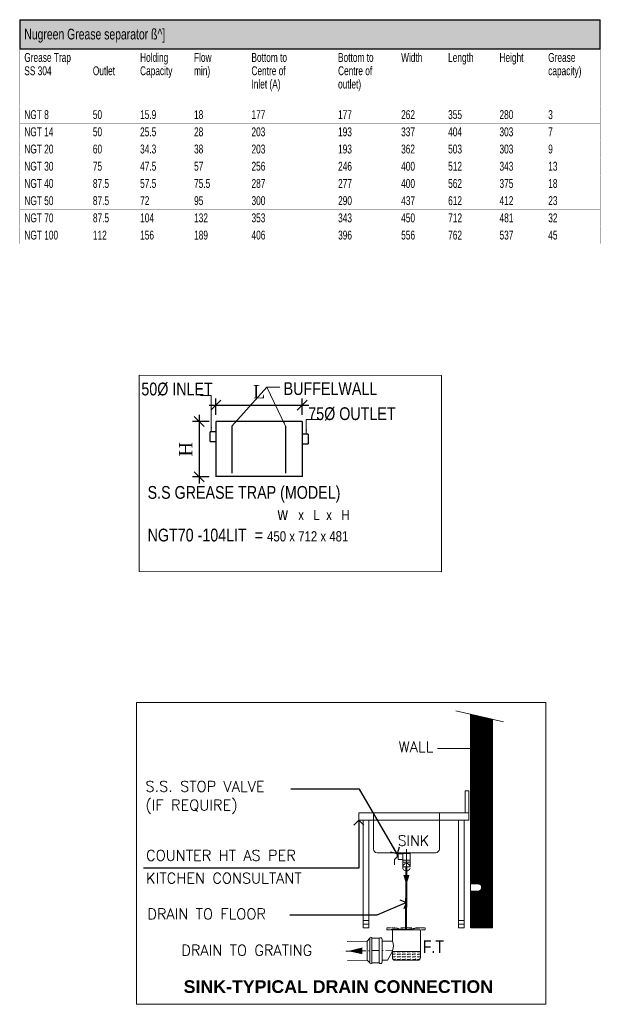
# Model space of a CAD drawing. Header units: millimetres. Extents: x -6389 to 181357, y -73328 to 5324.
# Tile 2 of 19: x -1882 to 2480, y -68039 to -60648. Entities that reach past the tile are written whole.
import ezdxf
from ezdxf.enums import TextEntityAlignment as Align

# ---------------------------------------------------------------- set-up
doc = ezdxf.new("R2010")
doc.units = ezdxf.units.MM
for name, pattern in [('ACAD_ISO11W100', [33, 12, -3, 12, -3, 0, -3]), ('atContinuous2', [0]), ('DASHDOT', [1, 0.5, -0.25, 0, -0.25])]:
    doc.linetypes.add(name, pattern=pattern)
doc.layers.get('0').update_dxf_attribs({"color": 8, "lineweight": 0})
doc.layers.get('DefPoints').update_dxf_attribs({"color": 8, "lineweight": 0})
for name, color, linetype, lineweight in [('00-ABM-WASTE PIPE', 3, 'Continuous', 0), ('00-ABM-WASTE TEXT', 7, 'Continuous', 0), ('A-TEXTS', 4, 'Continuous', 0), ('DIM - GRATING', 7, 'Continuous', 0), ('Flow Direction', 1, 'Continuous', 0), ('JMT SOIL PIPE', 4, 'Continuous', 0), ('JMT-P-WASTE', 3, 'Continuous', 0), ('P-Waste', 4, 'ACAD_ISO11W100', 0), ('P2 WASTE', 3, 'Continuous', 0)]:
    doc.layers.add(name, color=color, linetype=linetype, lineweight=lineweight)
for name, color, linetype in [('JMT-P-WATER SUPPLY TEX', 7, 'Continuous'), ('SYM-GRATING', 8, 'Continuous'), ('Z_entity', 7, 'Continuous'), ('Z_rectangle', 7, 'Continuous'), ('Z_solid', 7, 'Continuous'), ('Z_text', 7, 'Continuous')]:
    doc.layers.add(name, color=color, linetype=linetype)
doc.styles.add('ARIAL', font='arial.ttf', dxfattribs={"width": 0.8})
doc.styles.add('PDF Arial', font='arial.ttf')
doc.styles.add('SANSSERIF', font='sanssb__.ttf', dxfattribs={"height": 5})
doc.styles.add('Simplex', font='SIMPLEX.shx', dxfattribs={"width": 0.8, "height": 2.5})
doc.styles.add('SQGCXO_MyriadPro_Regular', font='txt', dxfattribs={"height": 0.2})
doc.styles.add('TXT1', font='times.ttf')
doc.styles.add('WMF-Arial1', font='arial.ttf')
doc.dimstyles.new('Copy of Standard', dxfattribs={"dimtxt": 51, "dimasz": 33, "dimexe": 24, "dimexo": 24, "dimgap": 24, "dimtad": 1, "dimtoh": 1, "dimdec": 0, "dimzin": 0, "dimdsep": 46, "dimtxsty": 'ARIAL', "dimcen": 0.09, "dimadec": 0, "dimazin": 0, "dimtfac": 1, "dimtdec": 0, "dimtofl": 0, "dimtmove": 0, "dimatfit": 3, "dimfxl": 1, "dimtolj": 1, "dimtzin": 0, "dimlwd": 0, "dimlwe": 0, "dimarcsym": 1})
doc.dimstyles.new('DIM-F', dxfattribs={"dimtxt": 100, "dimasz": 75, "dimexe": 50, "dimexo": 50, "dimgap": 50, "dimtad": 1, "dimdec": 0, "dimzin": 1, "dimdsep": 46, "dimtxsty": 'TXT1', "dimblk": 'OBLIQUE', "dimcen": 0.25, "dimdle": 50, "dimclrd": 2, "dimclre": 2, "dimclrt": 2, "dimadec": 0, "dimazin": 0, "dimtfac": 1, "dimtdec": 0, "dimtofl": 0, "dimtmove": 0, "dimatfit": 3, "dimldrblk": 'OPEN90', "dimfxl": 1, "dimtolj": 1, "dimtzin": 1, "dimarcsym": 0})

# ---------------------------------------------------------------- blocks, each defined once
blk = doc.blocks.new('_OBLIQUE')
at = {"color": 0, "linetype": 'ByBlock'}
blk.add_line((-0.5, -0.5), (0.5, 0.5), dxfattribs=at)
blk = doc.blocks.new('*D13')
at = {"layer": 'DefPoints', "color": 0, "transparency": 16777216}
for p in [(-407.8, -63663.5), (-534.5, -64080.5), (-407.8, -64080.5)]:
    blk.add_point(p, dxfattribs=at)
at = {"layer": 'SYM-GRATING', "color": 2, "lineweight": -2, "transparency": 16777216}
for p, q in [((-534.5, -63613.5), (-534.5, -64130.5)), ((-457.8, -63663.5), (-584.5, -63663.5)), ((-457.8, -64080.5), (-584.5, -64080.5))]:
    blk.add_line(p, q, dxfattribs=at)
at = {"layer": 'SYM-GRATING', "color": 2, "lineweight": -2, "transparency": 16777216, "xscale": 75, "yscale": 75, "zscale": 75}
for p, rotation in [((-534.5, -63663.5), 90), ((-534.5, -64080.5), 270)]:
    blk.add_blockref('_OBLIQUE', p, dxfattribs=dict(at, rotation=rotation))
at = {"layer": 'SYM-GRATING', "color": 2, "transparency": 16777216, "insert": (-634.5, -63872), "char_height": 100, "attachment_point": 5, "rotation": 90, "style": 'TXT1'}
blk.add_mtext('\\A1;H', dxfattribs=at)
blk = doc.blocks.new('_Open90')
at = {"color": 0, "linetype": 'ByBlock', "lineweight": -2}
for p, q in [((0, 0), (-1, 0)), ((-0.5, 0.5), (0, 0)), ((0, 0), (-0.5, -0.5))]:
    blk.add_line(p, q, dxfattribs=at)
blk = doc.blocks.new('*D14')
at = {"layer": 'DefPoints', "color": 0, "transparency": 16777216}
for p in [(241.2, -63540.9), (-407.8, -63663.5), (241.2, -63663.5)]:
    blk.add_point(p, dxfattribs=at)
at = {"layer": 'SYM-GRATING', "color": 2, "lineweight": -2, "transparency": 16777216}
for p, q in [((-457.8, -63540.9), (291.2, -63540.9)), ((-407.8, -63613.5), (-407.8, -63490.9)), ((241.2, -63613.5), (241.2, -63490.9))]:
    blk.add_line(p, q, dxfattribs=at)
at = {"layer": 'SYM-GRATING', "color": 2, "lineweight": -2, "transparency": 16777216, "xscale": 75, "yscale": 75, "zscale": 75, "rotation": 180}
blk.add_blockref('_OBLIQUE', (-407.8, -63540.9), dxfattribs=at)
at = {"layer": 'SYM-GRATING', "color": 2, "lineweight": -2, "transparency": 16777216, "xscale": 75, "yscale": 75, "zscale": 75}
blk.add_blockref('_OBLIQUE', (241.2, -63540.9), dxfattribs=at)
at = {"layer": 'SYM-GRATING', "color": 2, "transparency": 16777216, "insert": (-83.3, -63440.9), "char_height": 100, "attachment_point": 5, "style": 'TXT1'}
blk.add_mtext('\\A1;L', dxfattribs=at)

msp = doc.modelspace()

# ---------------------------------------------------------------- hatches: boundary and pattern name
h = msp.add_hatch()
h.set_pattern_fill('ANSI32', color=4, scale=0.152568, style=0)
h.set_pattern_definition([(45, (49185.6768, -217665.1218), (-1.027576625, 1.027576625), []), (45, (49186.3619, -217665.1218), (-1.027576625, 1.027576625), [])])
edge = h.paths.add_edge_path()
edge.add_line((1670.1, -65899.5), (1504.9, -65861.4))
edge.add_line((1504.9, -65861.4), (1504.9, -67135.1))
edge.add_line((1504.9, -67135.1), (1559.9, -67135.1))
edge.add_arc((1559.9, -67162.6), 27.5, 0, 90, ccw=False)
edge.add_arc((1559.9, -67162.6), 27.5, -90, 0, ccw=False)
edge.add_line((1559.9, -67190.2), (1504.9, -67190.2))
edge.add_line((1504.9, -67190.2), (1504.9, -67465.5))
edge.add_line((1504.9, -67465.5), (1670.1, -67465.5))
edge.add_line((1670.1, -67465.5), (1670.1, -65899.5))
at = {"layer": 'JMT SOIL PIPE', "linetype": 'Continuous', "ltscale": 2}
h = msp.add_hatch(dxfattribs=at)
h.set_pattern_fill('FLEX', color=4, scale=25.42805, style=0)
h.set_pattern_definition([(7e-15, (-5682098.816, 1242097.514), (0, 19.0710374), [19.0710374, -19.0710374]), (45, (-5682079.745, 1242097.514), (1e-15, 19.071037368), [4.76775935, -17.43500107, 4.76775935, -26.97051977])])
edge = h.paths.add_edge_path()
edge.add_line((918, -67643.1), (918, -67688.6))
edge.add_ellipse((937.1, -67688.6), major_axis=(13.5, 13.5), ratio=1, start_angle=135, end_angle=225)
edge.add_line((937.1, -67707.7), (1108.7, -67707.7))
edge.add_ellipse((1108.7, -67688.6), major_axis=(-13.5, 13.5), ratio=1, start_angle=135, end_angle=225)
edge.add_line((1127.8, -67688.6), (1127.8, -67643.1))
edge.add_line((1127.8, -67643.1), (918, -67643.1))
at = {"layer": 'Z_solid'}
msp.add_hatch(color=63, dxfattribs=at).paths.add_polyline_path([(-1880.4, -60648.3), (2478.2, -60648.3), (2478.2, -60868.8), (-1880.4, -60868.8)])

# ---------------------------------------------------------------- linework, layer by layer
at = {"color": 7}
for p, q in [((1394.7, -65836), (1752.7, -65918.6)), ((1504.9, -67465.5), (1504.9, -65861.4)), ((1670.1, -65899.5), (1670.1, -67465.5)), ((1463.6, -66435.3), (1491.1, -66435.3)), ((1463.6, -66435.3), (1463.6, -66600.5)), ((1491.1, -66435.3), (1491.1, -66600.5)), ((1491.1, -66600.5), (665, -66600.5)), ((665, -66600.5), (665, -66655.6)), ((665, -66655.6), (1491.1, -66655.6)), ((699.4, -66655.6), (699.4, -67465.5)), ((740.7, -67465.5), (740.7, -66655.6)), ((775.2, -66600.5), (775.2, -66873.4)), ((1270.8, -66873.4), (1270.8, -66600.5)), ((1415.4, -67465.5), (1415.4, -66655.6)), ((1456.7, -66655.6), (1456.7, -67465.5)), ((1491.1, -66655.6), (1491.1, -66600.5)), ((802.7, -66900.9), (1243.3, -66900.9)), ((954.1, -66931.1), (933.5, -66951.7)), ((933.5, -66951.7), (933.5, -66993)), ((954.1, -66910.4), (954.1, -66931.1)), ((954.1, -66931.1), (961, -66931.1)), ((995.4, -66910.4), (961, -66910.4)), ((961, -66910.4), (961, -66951.7)), ((961, -66951.7), (995.4, -66951.7)), ((995.4, -67000.8), (995.4, -66900.9)), ((1050.5, -66900.9), (995.4, -66900.9)), ((1050.5, -66907.4), (995.4, -66907.4)), ((995.4, -66956), (995.4, -66911.2)), ((1050.5, -66957.7), (995.4, -66957.7)), ((1050.5, -66900.9), (1050.5, -67000.8)), ((1050.5, -66911.2), (1050.5, -66956)), ((1050.5, -66971.5), (995.4, -66971.5)), ((995.4, -67007.4), (995.4, -67000.8)), ((995.4, -67007.4), (1050.5, -67007.4)), ((1050.5, -67000.8), (1050.5, -67007.4)), ((699.4, -67410.4), (740.7, -67410.4)), ((699.4, -67438), (740.7, -67438)), ((699.4, -67465.5), (740.7, -67465.5)), ((1073.8, -67477), (908.6, -67477)), ((1064.3, -67465.5), (981.7, -67465.5)), ((1456.7, -67410.4), (1415.4, -67410.4)), ((1456.7, -67438), (1415.4, -67438)), ((1456.7, -67465.5), (1415.4, -67465.5))]:
    msp.add_line(p, q, dxfattribs=at)
at = {"color": 1}
msp.add_line((1587.5, -66118.2), (1257, -66118.2), dxfattribs=at)
at = {"color": 4}
msp.add_line((1023, -66873.4), (1023, -67080.1), dxfattribs=at)
msp.add_lwpolyline([(-985.4, -63317.3), (1287.2, -63318.2), (1287.2, -64791.6), (-985.4, -64790.2)], close=True)
at = {"color": 6, "const_width": 10}
for points in [[(-407.8, -63663.5), (-407.8, -64080.5)], [(-407.8, -63663.5), (241.2, -63663.5)], [(241.2, -63663.5), (241.2, -64080.5)], [(-453.3, -63740), (-453.3, -63815)], [(-453.3, -63740), (-407.8, -63740)], [(286.8, -63758), (241.2, -63758)], [(286.8, -63758), (286.8, -63833)], [(-453.3, -63815), (-407.8, -63815)], [(286.8, -63833), (241.2, -63833)], [(-407.8, -64076.5), (241.2, -64076.5)]]:
    msp.add_lwpolyline(points, dxfattribs=at)
at = {"color": 3, "const_width": 10}
for points in [[(-287.2, -63697.8), (-287.2, -64051.9)], [(115.6, -63697.8), (115.6, -64051.9)]]:
    msp.add_lwpolyline(points, dxfattribs=at)
at = {"color": 7}
msp.add_lwpolyline([(-1004, -65772.6), (2071.3, -65772.6), (2071.3, -68038.7), (-1004, -68038.7)], close=True, dxfattribs=at)
at = {"color": 1, "const_width": 20.7}
msp.add_lwpolyline([(1597.8, -66118.2, -1), (1577.1, -66118.2, -1)], format="xyb", close=True, dxfattribs=at)
at = {"color": 7, "const_width": 1}
msp.add_lwpolyline([(-441.9, -67465.5), (1768.1, -67465.5)], dxfattribs=at)
at = {"color": 7}
for centre, start, end in [((802.7, -66873.4), 180, 270), ((1243.3, -66873.4), 270, 0)]:
    msp.add_arc(centre, 27.5, start, end, dxfattribs=at)
at = {"layer": '00-ABM-WASTE PIPE', "color": 5, "const_width": 15.5}
msp.add_lwpolyline([(1023.1, -67010), (1019.8, -67480.8)], dxfattribs=at)
at = {"layer": 'DIM - GRATING'}
msp.add_arc((1023.1, -67010), 28.1, 12.5747, 347.4253, dxfattribs=at)
at = {"layer": 'Flow Direction'}
msp.add_lwpolyline([(1023, -67141.4, 0, 46.5, 0), (1023, -67068.7, 46.5, 46.5, 0)], format="xyseb", dxfattribs=at)
at = {"layer": 'JMT-P-WASTE'}
for p, q in [((918, -67484.6), (918, -67564.7)), ((1127.8, -67484.6), (1127.8, -67688.6)), ((918, -67564.7), (840.1, -67564.7)), ((918, -67634.8), (918, -67688.6)), ((879.9, -67707.7), (840.1, -67707.7)), ((1108.7, -67707.7), (937.1, -67707.7))]:
    msp.add_line(p, q, dxfattribs=at)
at = {"layer": 'JMT-P-WASTE', "color": 3}
msp.add_line((1124, -67480.8), (921.8, -67480.8), dxfattribs=at)
at = {"layer": 'JMT-P-WASTE', "color": 8}
msp.add_line((1127.8, -67643.1), (918, -67643.1), dxfattribs=at)
at = {"layer": 'JMT-P-WASTE', "color": 1}
msp.add_lwpolyline([(583.8, -67639.2, 0, 50.3, 0), (691.6, -67637.3, 50.3, 50.3, 0)], format="xyseb", dxfattribs=at)
at = {"layer": 'JMT-P-WASTE', "color": 3}
for centre, start, end in [((921.8, -67484.6), 90, 180), ((1124, -67484.6), 0, 90)]:
    msp.add_arc(centre, 3.81, start, end, dxfattribs=at)
at = {"layer": 'JMT-P-WASTE'}
for centre, radius, start, end in [((849.5, -67599.7), 77, 332.9157, 27.0843), ((545.4, -67486.4), 401, 326.50713, 338.28955), ((937.1, -67688.6), 19.1, 180, 270), ((1108.7, -67688.6), 19.1, 270, 0)]:
    msp.add_arc(centre, radius, start, end, dxfattribs=at)
at = {"layer": 'P-Waste', "color": 3}
for p, q in [((919, -67465.5), (919, -67466.5)), ((919, -67466.5), (943.4, -67466.5)), ((1120.6, -67466.5), (1096.2, -67466.5)), ((1120.6, -67465.5), (1120.6, -67466.5))]:
    msp.add_line(p, q, dxfattribs=at)
msp.add_lwpolyline([(1096.1, -67465.5), (1162.8, -67465.5), (1162.8, -67480.8), (876.8, -67480.8), (876.8, -67465.5), (943.5, -67465.5)], dxfattribs=at)
msp.add_arc((1019.8, -67217.6), 259.4, 252.89795, 287.10205, dxfattribs=at)
at = {"layer": 'P2 WASTE'}
for p, q in [((749, -67543.2), (728.2, -67564)), ((749, -67543.2), (749, -67727.9)), ((764.6, -67543.2), (764.6, -67727.9)), ((818.5, -67543.2), (764.6, -67543.2)), ((818.5, -67543.2), (818.5, -67727.9)), ((728.2, -67564), (577.9, -67567.1)), ((728.2, -67707.1), (728.2, -67564)), ((728.2, -67707.1), (580.4, -67710.1)), ((749, -67727.9), (728.2, -67707.1)), ((818.5, -67727.9), (764.6, -67727.9))]:
    msp.add_line(p, q, dxfattribs=at)
at = {"layer": 'P2 WASTE', "color": 1, "linetype": 'DASHDOT', "ltscale": 100}
msp.add_line((918.7, -67633.3), (542, -67639.9), dxfattribs=at)
at = {"layer": 'P2 WASTE'}
msp.add_lwpolyline([(840.1, -67551), (840.1, -67635.5), (840.1, -67720.1)], dxfattribs=at)
for centre, radius, start, end in [((756.8, -67543.2), 7.8, 0, 180), ((828.3, -67549.7), 11.8, 353.65981, 146.48484), ((756.8, -67727.9), 7.8, 180, 0), ((828.3, -67721.4), 11.8, 213.51516, 6.34019)]:
    msp.add_arc(centre, radius, start, end, dxfattribs=at)
at = {"layer": 'Z_entity', "color": 0, "const_width": 0.735}
for points in [[(-1881.4, -60648.3), (-1365.6, -60648.3)], [(-1880.4, -60867.8), (-1880.4, -60649.4)], [(-1365.6, -60648.3), (-1010.9, -60648.3)], [(-1010.9, -60648.3), (-605.7, -60648.3)], [(-605.7, -60648.3), (-174.3, -60648.3)], [(-174.3, -60648.3), (476.1, -60648.3)], [(476.1, -60648.3), (949.9, -60648.3)], [(949.9, -60648.3), (1302.8, -60648.3)], [(1302.8, -60648.3), (1688.5, -60648.3)], [(1688.5, -60648.3), (2054.5, -60648.3)], [(2054.5, -60648.3), (2479.2, -60648.3)], [(2478.2, -60867.8), (2478.2, -60649.4)], [(-1881.4, -60868.8), (-1365.6, -60868.8)], [(-1880.4, -61296.9), (-1880.4, -60869.8)], [(-1365.6, -60868.8), (-1010.9, -60868.8)], [(-1365.6, -61296.9), (-1365.6, -60869.8)], [(-1010.9, -60868.8), (-605.7, -60868.8)], [(-1010.9, -61296.9), (-1010.9, -60869.8)], [(-605.7, -60868.8), (-174.3, -60868.8)], [(-605.7, -61296.9), (-605.7, -60869.8)], [(-174.3, -60868.8), (476.1, -60868.8)], [(-174.3, -61296.9), (-174.3, -60869.8)], [(476.1, -60868.8), (949.9, -60868.8)], [(476.1, -61296.9), (476.1, -60869.8)], [(949.9, -60868.8), (1302.8, -60868.8)], [(949.9, -61296.9), (949.9, -60869.8)], [(1302.8, -60868.8), (1688.5, -60868.8)], [(1302.8, -61296.9), (1302.8, -60869.8)], [(1688.5, -60868.8), (2054.5, -60868.8)], [(1688.5, -61296.9), (1688.5, -60869.8)], [(2054.5, -60868.8), (2479.2, -60868.8)], [(2054.5, -61296.9), (2054.5, -60869.8)], [(2478.2, -61296.9), (2478.2, -60869.8)], [(-1881.4, -61298), (-1365.6, -61298)], [(-1880.4, -61426.1), (-1880.4, -61299)], [(-1365.6, -61298), (-1010.9, -61298)], [(-1365.6, -61426.1), (-1365.6, -61299)], [(-1010.9, -61298), (-605.7, -61298)], [(-1010.9, -61426.1), (-1010.9, -61299)], [(-605.7, -61298), (-174.3, -61298)], [(-605.7, -61426.1), (-605.7, -61299)], [(-174.3, -61298), (476.1, -61298)], [(-174.3, -61426.1), (-174.3, -61299)], [(476.1, -61298), (949.9, -61298)], [(476.1, -61426.1), (476.1, -61299)], [(949.9, -61298), (1302.8, -61298)], [(949.9, -61426.1), (949.9, -61299)], [(1302.8, -61298), (1688.5, -61298)], [(1302.8, -61426.1), (1302.8, -61299)], [(1688.5, -61298), (2054.5, -61298)], [(1688.5, -61426.1), (1688.5, -61299)], [(2054.5, -61298), (2479.2, -61298)], [(2054.5, -61426.1), (2054.5, -61299)], [(2478.2, -61426.1), (2478.2, -61299)], [(-1881.4, -61427.1), (-1365.6, -61427.1)], [(-1880.4, -61555.2), (-1880.4, -61428.2)], [(-1365.6, -61427.1), (-1010.9, -61427.1)], [(-1365.6, -61555.2), (-1365.6, -61428.2)], [(-1010.9, -61427.1), (-605.7, -61427.1)], [(-1010.9, -61555.2), (-1010.9, -61428.2)], [(-605.7, -61427.1), (-174.3, -61427.1)], [(-605.7, -61555.2), (-605.7, -61428.2)], [(-174.3, -61427.1), (476.1, -61427.1)], [(-174.3, -61555.2), (-174.3, -61428.2)], [(476.1, -61427.1), (949.9, -61427.1)], [(476.1, -61555.2), (476.1, -61428.2)], [(949.9, -61427.1), (1302.8, -61427.1)], [(949.9, -61555.2), (949.9, -61428.2)], [(1302.8, -61427.1), (1688.5, -61427.1)], [(1302.8, -61555.2), (1302.8, -61428.2)], [(1688.5, -61427.1), (2054.5, -61427.1)], [(1688.5, -61555.2), (1688.5, -61428.2)], [(2054.5, -61427.1), (2479.2, -61427.1)], [(2054.5, -61555.2), (2054.5, -61428.2)], [(2478.2, -61555.2), (2478.2, -61428.2)], [(-1881.4, -61556.3), (-1365.6, -61556.3)], [(-1880.4, -61684.4), (-1880.4, -61557.3)], [(-1365.6, -61556.3), (-1010.9, -61556.3)], [(-1365.6, -61684.4), (-1365.6, -61557.3)], [(-1010.9, -61556.3), (-605.7, -61556.3)], [(-1010.9, -61684.4), (-1010.9, -61557.3)], [(-605.7, -61556.3), (-174.3, -61556.3)], [(-605.7, -61684.4), (-605.7, -61557.3)], [(-174.3, -61556.3), (476.1, -61556.3)], [(-174.3, -61684.4), (-174.3, -61557.3)], [(476.1, -61556.3), (949.9, -61556.3)], [(476.1, -61684.4), (476.1, -61557.3)], [(949.9, -61556.3), (1302.8, -61556.3)], [(949.9, -61684.4), (949.9, -61557.3)], [(1302.8, -61556.3), (1688.5, -61556.3)], [(1302.8, -61684.4), (1302.8, -61557.3)], [(1688.5, -61556.3), (2054.5, -61556.3)], [(1688.5, -61684.4), (1688.5, -61557.3)], [(2054.5, -61556.3), (2479.2, -61556.3)], [(2054.5, -61684.4), (2054.5, -61557.3)], [(2478.2, -61684.4), (2478.2, -61557.3)], [(-1881.4, -61685.5), (-1365.6, -61685.5)], [(-1880.4, -61813.6), (-1880.4, -61686.5)], [(-1365.6, -61685.5), (-1010.9, -61685.5)], [(-1365.6, -61813.6), (-1365.6, -61686.5)], [(-1010.9, -61685.5), (-605.7, -61685.5)], [(-1010.9, -61813.6), (-1010.9, -61686.5)], [(-605.7, -61685.5), (-174.3, -61685.5)], [(-605.7, -61813.6), (-605.7, -61686.5)], [(-174.3, -61685.5), (476.1, -61685.5)], [(-174.3, -61813.6), (-174.3, -61686.5)], [(476.1, -61685.5), (949.9, -61685.5)], [(476.1, -61813.6), (476.1, -61686.5)], [(949.9, -61685.5), (1302.8, -61685.5)], [(949.9, -61813.6), (949.9, -61686.5)], [(1302.8, -61685.5), (1688.5, -61685.5)], [(1302.8, -61813.6), (1302.8, -61686.5)], [(1688.5, -61685.5), (2054.5, -61685.5)], [(1688.5, -61813.6), (1688.5, -61686.5)], [(2054.5, -61685.5), (2479.2, -61685.5)], [(2054.5, -61813.6), (2054.5, -61686.5)], [(2478.2, -61813.6), (2478.2, -61686.5)], [(-1881.4, -61814.6), (-1365.6, -61814.6)], [(-1880.4, -61942.7), (-1880.4, -61815.7)], [(-1365.6, -61814.6), (-1010.9, -61814.6)], [(-1365.6, -61942.7), (-1365.6, -61815.7)], [(-1010.9, -61814.6), (-605.7, -61814.6)], [(-1010.9, -61942.7), (-1010.9, -61815.7)], [(-605.7, -61814.6), (-174.3, -61814.6)], [(-605.7, -61942.7), (-605.7, -61815.7)], [(-174.3, -61814.6), (476.1, -61814.6)], [(-174.3, -61942.7), (-174.3, -61815.7)], [(476.1, -61814.6), (949.9, -61814.6)], [(476.1, -61942.7), (476.1, -61815.7)], [(949.9, -61814.6), (1302.8, -61814.6)], [(949.9, -61942.7), (949.9, -61815.7)], [(1302.8, -61814.6), (1688.5, -61814.6)], [(1302.8, -61942.7), (1302.8, -61815.7)], [(1688.5, -61814.6), (2054.5, -61814.6)], [(1688.5, -61942.7), (1688.5, -61815.7)], [(2054.5, -61814.6), (2479.2, -61814.6)], [(2054.5, -61942.7), (2054.5, -61815.7)], [(2478.2, -61942.7), (2478.2, -61815.7)], [(-1881.4, -61943.8), (-1365.6, -61943.8)], [(-1880.4, -62071.9), (-1880.4, -61944.8)], [(-1365.6, -61943.8), (-1010.9, -61943.8)], [(-1365.6, -62071.9), (-1365.6, -61944.8)], [(-1010.9, -61943.8), (-605.7, -61943.8)], [(-1010.9, -62071.9), (-1010.9, -61944.8)], [(-605.7, -61943.8), (-174.3, -61943.8)], [(-605.7, -62071.9), (-605.7, -61944.8)], [(-174.3, -61943.8), (476.1, -61943.8)], [(-174.3, -62071.9), (-174.3, -61944.8)], [(476.1, -61943.8), (949.9, -61943.8)], [(476.1, -62071.9), (476.1, -61944.8)], [(949.9, -61943.8), (1302.8, -61943.8)], [(949.9, -62071.9), (949.9, -61944.8)], [(1302.8, -61943.8), (1688.5, -61943.8)], [(1302.8, -62071.9), (1302.8, -61944.8)], [(1688.5, -61943.8), (2054.5, -61943.8)], [(1688.5, -62071.9), (1688.5, -61944.8)], [(2054.5, -61943.8), (2479.2, -61943.8)], [(2054.5, -62071.9), (2054.5, -61944.8)], [(2478.2, -62071.9), (2478.2, -61944.8)], [(-1880.4, -62330.2), (-1880.4, -62203.2)], [(-1365.6, -62330.2), (-1365.6, -62203.2)], [(-1010.9, -62330.2), (-1010.9, -62203.2)], [(-605.7, -62330.2), (-605.7, -62203.2)], [(-174.3, -62330.2), (-174.3, -62203.2)], [(476.1, -62330.2), (476.1, -62203.2)], [(949.9, -62330.2), (949.9, -62203.2)], [(1302.8, -62330.2), (1302.8, -62203.2)], [(1688.5, -62330.2), (1688.5, -62203.2)], [(2054.5, -62330.2), (2054.5, -62203.2)], [(2478.2, -62330.2), (2478.2, -62203.2)], [(-1881.4, -62331.3), (-1365.6, -62331.3)], [(-1365.6, -62331.3), (-1010.9, -62331.3)], [(-1010.9, -62331.3), (-605.7, -62331.3)], [(-605.7, -62331.3), (-174.3, -62331.3)], [(-174.3, -62331.3), (476.1, -62331.3)], [(476.1, -62331.3), (949.9, -62331.3)], [(949.9, -62331.3), (1302.8, -62331.3)], [(1302.8, -62331.3), (1688.5, -62331.3)], [(1688.5, -62331.3), (2054.5, -62331.3)], [(2054.5, -62331.3), (2479.2, -62331.3)]]:
    msp.add_lwpolyline(points, dxfattribs=at)
at = {"layer": 'Z_rectangle', "color": 63, "linetype": 'atContinuous2', "true_color": 0xb3d571}
for p, q in [((-1880.4, -60648.3), (2478.2, -60648.3)), ((-1880.4, -60648.3), (-1880.4, -60868.8)), ((2478.2, -60868.8), (2478.2, -60648.3)), ((2478.2, -60868.8), (-1880.4, -60868.8))]:
    msp.add_line(p, q, dxfattribs=at)
at = {"layer": 'Z_text', "color": 0, "const_width": 0.735}
for points in [[(-1881.4, -62073), (-1365.6, -62073)], [(-1880.4, -62201.1), (-1880.4, -62074)], [(-1365.6, -62073), (-1010.9, -62073)], [(-1365.6, -62201.1), (-1365.6, -62074)], [(-1010.9, -62073), (-605.7, -62073)], [(-1010.9, -62201.1), (-1010.9, -62074)], [(-605.7, -62073), (-174.3, -62073)], [(-605.7, -62201.1), (-605.7, -62074)], [(-174.3, -62073), (476.1, -62073)], [(-174.3, -62201.1), (-174.3, -62074)], [(476.1, -62073), (949.9, -62073)], [(476.1, -62201.1), (476.1, -62074)], [(949.9, -62073), (1302.8, -62073)], [(949.9, -62201.1), (949.9, -62074)], [(1302.8, -62073), (1688.5, -62073)], [(1302.8, -62201.1), (1302.8, -62074)], [(1688.5, -62073), (2054.5, -62073)], [(1688.5, -62201.1), (1688.5, -62074)], [(2054.5, -62073), (2479.2, -62073)], [(2054.5, -62201.1), (2054.5, -62074)], [(2478.2, -62201.1), (2478.2, -62074)], [(-1881.4, -62202.1), (-1365.6, -62202.1)], [(-1365.6, -62202.1), (-1010.9, -62202.1)], [(-1010.9, -62202.1), (-605.7, -62202.1)], [(-605.7, -62202.1), (-174.3, -62202.1)], [(-174.3, -62202.1), (476.1, -62202.1)], [(476.1, -62202.1), (949.9, -62202.1)], [(949.9, -62202.1), (1302.8, -62202.1)], [(1302.8, -62202.1), (1688.5, -62202.1)], [(1688.5, -62202.1), (2054.5, -62202.1)], [(2054.5, -62202.1), (2479.2, -62202.1)]]:
    msp.add_lwpolyline(points, dxfattribs=at)

# ---------------------------------------------------------------- texts
at = {"color": 7, "style": 'Simplex'}
for s, p in [('WALL', (965.4, -66145.7)), ('S.S. STOP VALVE', (-937.3, -66442.7)), ('(IF REQUIRE)', (-937.3, -66583.1)), ('COUNTER HT AS PER', (-932.1, -66960.5)), ('KITCHEN CONSULTANT', (-932.1, -67131.8)), ('DRAIN TO FLOOR', (-923.3, -67400.6)), ('DRAIN TO GRATING', (-667.9, -67672.8))]:
    msp.add_text(s, height=80, dxfattribs=at).set_placement(p)
at = {"color": 7}
for s, height, style, p in [('SINK', 77.1, 'Simplex', (1075.5, -66848.3)), ('SINK-TYPICAL DRAIN CONNECTION ', 95.355, 'SANSSERIF', (530.5, -67953.6))]:
    msp.add_text(s, height=height, dxfattribs=dict(at, style=style)).set_placement(p, align=Align.CENTER)
at = {"layer": '00-ABM-WASTE TEXT', "char_height": 96, "attachment_point": 1, "style": 'ARIAL'}
for s, width, insert in [('50%%C INLET', 2811.588, (-967.9, -63372)), ('BUFFELWALL ', 2811.588, (100.9, -63368.9)), ('75%%C OUTLET', 2811.588, (285.9, -63557.2)), ('S.S GREASE TRAP (MODEL)\\P^I^I       w {\\H0.8x;  x   L  x   H }\\PNGT70 -104LIT  = {\\H0.8x;450 x 712 x 481}', 1945.6, (-921.1, -64148.2))]:
    msp.add_mtext_dynamic_manual_height_columns(s, width=width, gutter_width=12.5, heights=[0], dxfattribs=dict(at, insert=insert))
at = {"layer": 'A-TEXTS', "style": 'WMF-Arial1', "width": 0.8}
msp.add_text('F.T', height=95.36, rotation=359.99867, dxfattribs=at).set_placement((1145.9, -67653.4, 0))
at = {"layer": 'Z_text', "color": 0, "width": 0.7}
for s, height, style, p in [('Nugreen Grease separator ß^]', 79.999, 'PDF Arial', (-1847, -60796.1)), ('Grease Trap ', 66.666, 'SQGCXO_MyriadPro_Regular', (-1847, -60964.6)), ('Holding', 66.67, 'SQGCXO_MyriadPro_Regular', (-977.5, -60964.6)), ('Flow ', 66.67, 'SQGCXO_MyriadPro_Regular', (-572.3, -60964.6)), ('Bottom to ', 66.67, 'SQGCXO_MyriadPro_Regular', (-140.9, -60964.6)), ('Bottom to ', 66.67, 'SQGCXO_MyriadPro_Regular', (509.5, -60964.6)), ('Width  ', 66.67, 'SQGCXO_MyriadPro_Regular', (983.3, -60964.6)), ('Length  ', 66.67, 'SQGCXO_MyriadPro_Regular', (1336.2, -60964.6)), ('Height ', 66.67, 'SQGCXO_MyriadPro_Regular', (1721.9, -60964.6)), ('Grease', 66.67, 'SQGCXO_MyriadPro_Regular', (2087.9, -60964.6)), ('SS 304', 66.67, 'SQGCXO_MyriadPro_Regular', (-1847, -61064.6)), ('Outlet ', 66.67, 'SQGCXO_MyriadPro_Regular', (-1332.3, -61064.6)), ('Capacity', 66.67, 'SQGCXO_MyriadPro_Regular', (-977.5, -61064.6)), ('min)', 66.67, 'SQGCXO_MyriadPro_Regular', (-572.3, -61064.6)), ('Centre of  ', 66.666, 'SQGCXO_MyriadPro_Regular', (-140.9, -61064.6)), ('Centre of ', 66.67, 'SQGCXO_MyriadPro_Regular', (509.5, -61064.6)), ('capacity)', 66.67, 'SQGCXO_MyriadPro_Regular', (2087.9, -61064.6)), ('Inlet (A)', 66.67, 'SQGCXO_MyriadPro_Regular', (-140.9, -61164.6)), ('outlet)', 66.67, 'SQGCXO_MyriadPro_Regular', (509.5, -61164.6)), ('NGT 8', 66.67, 'SQGCXO_MyriadPro_Regular', (-1846.9, -61393.8)), ('50', 66.67, 'SQGCXO_MyriadPro_Regular', (-1332.2, -61393.8)), ('15.9', 66.67, 'SQGCXO_MyriadPro_Regular', (-977.4, -61393.8)), ('18', 66.67, 'SQGCXO_MyriadPro_Regular', (-572.2, -61393.8)), ('177', 66.67, 'SQGCXO_MyriadPro_Regular', (-140.8, -61393.8)), ('177', 66.67, 'SQGCXO_MyriadPro_Regular', (509.5, -61393.8)), ('262', 66.67, 'SQGCXO_MyriadPro_Regular', (983.4, -61393.8)), ('355', 66.67, 'SQGCXO_MyriadPro_Regular', (1336.3, -61393.8)), ('280', 66.67, 'SQGCXO_MyriadPro_Regular', (1722, -61393.8)), ('3', 66.7, 'SQGCXO_MyriadPro_Regular', (2088, -61393.8)), ('NGT 20', 66.67, 'SQGCXO_MyriadPro_Regular', (-1846.8, -61652.1)), ('60', 66.67, 'SQGCXO_MyriadPro_Regular', (-1332, -61652.1)), ('34.3', 66.67, 'SQGCXO_MyriadPro_Regular', (-977.3, -61652.1)), ('38', 66.67, 'SQGCXO_MyriadPro_Regular', (-572, -61652.1)), ('203', 66.67, 'SQGCXO_MyriadPro_Regular', (-140.6, -61652.1)), ('193', 66.67, 'SQGCXO_MyriadPro_Regular', (509.7, -61652.1)), ('362', 66.67, 'SQGCXO_MyriadPro_Regular', (983.5, -61652.1)), ('503', 66.67, 'SQGCXO_MyriadPro_Regular', (1336.5, -61652.1)), ('303', 66.67, 'SQGCXO_MyriadPro_Regular', (1722.1, -61652.1)), ('9', 66.7, 'SQGCXO_MyriadPro_Regular', (2088.1, -61652.1)), ('NGT 40', 66.67, 'SQGCXO_MyriadPro_Regular', (-1846.6, -61910.5)), ('87.5', 66.67, 'SQGCXO_MyriadPro_Regular', (-1331.9, -61910.5)), ('57.5', 66.67, 'SQGCXO_MyriadPro_Regular', (-977.1, -61910.5)), ('75.5', 66.67, 'SQGCXO_MyriadPro_Regular', (-571.9, -61910.5)), ('287', 66.67, 'SQGCXO_MyriadPro_Regular', (-140.4, -61910.5)), ('277', 66.67, 'SQGCXO_MyriadPro_Regular', (509.9, -61910.5)), ('400', 66.67, 'SQGCXO_MyriadPro_Regular', (983.7, -61910.5)), ('562', 66.67, 'SQGCXO_MyriadPro_Regular', (1336.6, -61910.5)), ('375', 66.67, 'SQGCXO_MyriadPro_Regular', (1722.3, -61910.5)), ('18', 66.67, 'SQGCXO_MyriadPro_Regular', (2088.3, -61910.5)), ('NGT 50', 66.67, 'SQGCXO_MyriadPro_Regular', (-1846.5, -62039.6)), ('87.5', 66.67, 'SQGCXO_MyriadPro_Regular', (-1331.8, -62039.6)), ('72', 66.67, 'SQGCXO_MyriadPro_Regular', (-977, -62039.6)), ('95', 66.67, 'SQGCXO_MyriadPro_Regular', (-571.8, -62039.6)), ('300', 66.67, 'SQGCXO_MyriadPro_Regular', (-140.4, -62039.6)), ('290', 66.67, 'SQGCXO_MyriadPro_Regular', (510, -62039.6)), ('437', 66.67, 'SQGCXO_MyriadPro_Regular', (983.8, -62039.6)), ('612', 66.67, 'SQGCXO_MyriadPro_Regular', (1336.7, -62039.6)), ('412', 66.67, 'SQGCXO_MyriadPro_Regular', (1722.4, -62039.6)), ('23', 66.67, 'SQGCXO_MyriadPro_Regular', (2088.4, -62039.6)), ('NGT 70', 66.67, 'SQGCXO_MyriadPro_Regular', (-1846.4, -62168.8)), ('87.5', 66.67, 'SQGCXO_MyriadPro_Regular', (-1331.7, -62168.8)), ('104', 66.67, 'SQGCXO_MyriadPro_Regular', (-976.9, -62168.8)), ('132', 66.67, 'SQGCXO_MyriadPro_Regular', (-571.7, -62168.8)), ('353', 66.67, 'SQGCXO_MyriadPro_Regular', (-140.3, -62168.8)), ('343', 66.67, 'SQGCXO_MyriadPro_Regular', (510, -62168.8)), ('450', 66.67, 'SQGCXO_MyriadPro_Regular', (983.9, -62168.8)), ('712', 66.67, 'SQGCXO_MyriadPro_Regular', (1336.8, -62168.8)), ('481', 66.67, 'SQGCXO_MyriadPro_Regular', (1722.5, -62168.8)), ('32', 66.67, 'SQGCXO_MyriadPro_Regular', (2088.5, -62168.8)), ('NGT 100', 66.67, 'SQGCXO_MyriadPro_Regular', (-1846.4, -62298)), ('112', 66.67, 'SQGCXO_MyriadPro_Regular', (-1331.6, -62298)), ('156', 66.67, 'SQGCXO_MyriadPro_Regular', (-976.9, -62298)), ('189', 66.67, 'SQGCXO_MyriadPro_Regular', (-571.6, -62298)), ('406', 66.67, 'SQGCXO_MyriadPro_Regular', (-140.2, -62298)), ('396', 66.67, 'SQGCXO_MyriadPro_Regular', (510.1, -62298)), ('556', 66.67, 'SQGCXO_MyriadPro_Regular', (984, -62298)), ('762', 66.67, 'SQGCXO_MyriadPro_Regular', (1336.9, -62298)), ('537', 66.67, 'SQGCXO_MyriadPro_Regular', (1722.5, -62298)), ('45', 66.67, 'SQGCXO_MyriadPro_Regular', (2088.5, -62298))]:
    msp.add_text(s, height=height, dxfattribs=dict(at, style=style)).set_placement(p)
at = {"layer": 'Z_text', "style": 'SQGCXO_MyriadPro_Regular', "width": 0.7}
for s, height, p in [('NGT 14', 66.67, (-1846.9, -61523)), ('50', 66.67, (-1332.1, -61523)), ('25.5', 66.67, (-977.4, -61523)), ('28', 66.67, (-572.1, -61523)), ('203', 66.67, (-140.7, -61523)), ('193', 66.67, (509.6, -61523)), ('337', 66.67, (983.5, -61523)), ('404', 66.67, (1336.4, -61523)), ('303', 66.67, (1722, -61523)), ('7', 66.7, (2088, -61523))]:
    msp.add_text(s, height=height, dxfattribs=at).set_placement(p)
at = {"layer": 'Z_text', "color": 1, "style": 'SQGCXO_MyriadPro_Regular', "width": 0.7}
for s, p in [('NGT 30', (-1846.7, -61781.3)), ('75', (-1331.9, -61781.3)), ('47.5', (-977.2, -61781.3)), ('57', (-571.9, -61781.3)), ('256', (-140.5, -61781.3)), ('246', (509.8, -61781.3)), ('400', (983.6, -61781.3)), ('512', (1336.5, -61781.3)), ('343', (1722.2, -61781.3)), ('13', (2088.2, -61781.3))]:
    msp.add_text(s, height=66.67, dxfattribs=at).set_placement(p)

# ---------------------------------------------------------------- dimensions: what is measured, and where the dimension line sits
at = {"layer": 'SYM-GRATING'}
dim = msp.add_linear_dim(base=(241.2, -63540.9), p1=(-407.8, -63663.5), p2=(241.2, -63663.5), text='L', dimstyle='DIM-F', dxfattribs=at)
dim.commit()
dim.dimension.update_dxf_attribs({"geometry": '*D14', "text_midpoint": (-83.3, -63440.9)})
dim = msp.add_linear_dim(base=(-534.5, -64080.5), p1=(-407.8, -63663.5), p2=(-407.8, -64080.5), angle=90, text='H', dimstyle='DIM-F', dxfattribs=at)
dim.commit()
dim.dimension.update_dxf_attribs({"geometry": '*D13', "text_midpoint": (-534.5, -63872), "dimtype": 160})

# ---------------------------------------------------------------- leaders
at = {"layer": 'JMT-P-WATER SUPPLY TEX'}
for points, dimstyle, override in [([(-287.2, -63697.8), (-24.8, -63406.6)], 'Copy of Standard', {"dimclrd": 256}), ([(115.6, -63697.8), (-24.8, -63406.6), (72.6, -63406.6)], 'Copy of Standard', {"dimclrd": 256}), ([(-442.3, -63740), (-442.3, -63468.8), (-522.7, -63468.8)], 'Copy of Standard', {"dimclrd": 256}), ([(270.8, -63758), (270.8, -63649.7), (361.1, -63649.7)], 'Copy of Standard', {"dimclrd": 256}), ([(665, -66655.6), (665, -67015.9), (-950.8, -67015.9)], 'DIM-F', {"dimgap": 50, "dimtad": 0, "dimclrd": 256}), ([(1023, -67274), (800, -67369.1), (147, -67369.1)], 'DIM-F', {"dimgap": 50, "dimtad": 0, "dimclrd": 256})]:
    msp.add_leader(points, dimstyle=dimstyle, override=override, dxfattribs=at)
at = {"layer": 'JMT-P-WATER SUPPLY TEX', "color": 1}
msp.add_leader([(954.1, -66910.4), (670, -66424.9), (154.6, -66424.9)], dimstyle='DIM-F', override={"dimgap": 50, "dimtad": 0, "dimclrd": 256}, dxfattribs=at)

doc.saveas('drawing.dxf')
